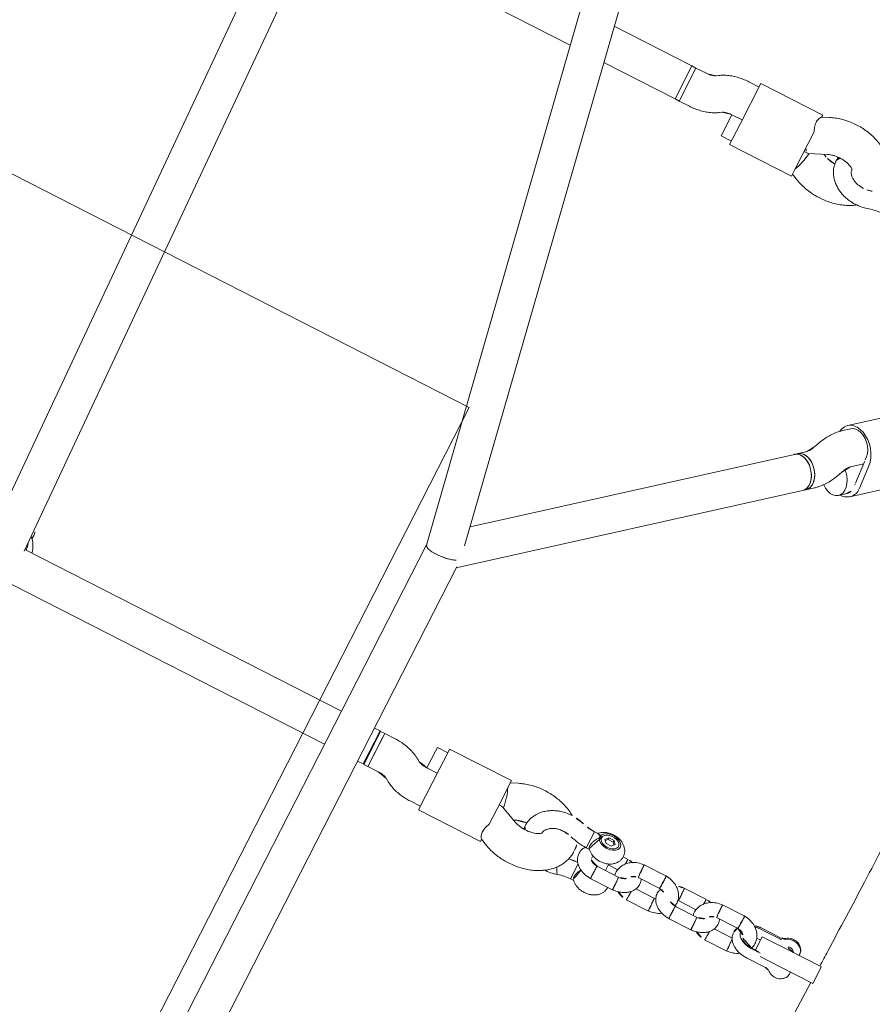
# Model space of a CAD drawing. Extents: x 5459245 to 5462690, y 5971016 to 5972523.
# Tile 118 of 198: x 5462453.145 to 5462453.513, y 5972212.399 to 5972212.825. Entities that reach past the tile are written whole.
import ezdxf

# ---------------------------------------------------------------- set-up
doc = ezdxf.new("R2010")
doc.units = 0
doc.layers.add('A_MAŁA ARCHITEKTURA', color=195, linetype='CONTINUOUS', lineweight=9)

# ---------------------------------------------------------------- blocks, each defined once
blk = doc.blocks.new('A$C43995eb0')
at = {"layer": 'A_MAŁA ARCHITEKTURA', "linetype": 'Continuous'}
for p, q in [((2173.89, 1011.21), (2173.89, 1027.39)), ((2174.02, 1027.4), (2181.89, 1027.4)), ((2181.89, 1011.21), (2181.89, 1027.4)), ((2181.89, 1026.42), (2215.21, 1025.67)), ((2181.89, 1016.44), (2182.56, 1016.53)), ((2173.89, 998.71), (2173.89, 1011.21)), ((2181.89, 1001.82), (2181.89, 1011.21)), ((2170.74, 1005.94), (2170.74, 996.83)), ((2171.28, 1005.94), (2171.28, 996.83)), ((2185.1, 996.83), (2185.1, 1005.94)), ((2180.32, 1000.35), (2180.32, 996.83)), ((2180.65, 996.83), (2180.65, 1001.14)), ((2173.89, 998.71), (2180.32, 998.71)), ((2175.51, 996.83), (2175.51, 998.71)), ((2169.46, 987.93), (2169.46, 977.08)), ((2175.45, 977.37), (2175.45, 987.79)), ((2180.38, 987.43), (2180.38, 978.64)), ((2186.38, 977.12), (2186.38, 987.97)), ((2170.56, 969.99), (2170.56, 959.14)), ((2176.55, 959.25), (2176.55, 967.98)), ((2179.28, 969.8), (2179.28, 959.35)), ((2185.28, 959.07), (2185.28, 969.92)), ((1987.44, 945.89), (1973.25, 963)), ((2169.46, 949.93), (2169.46, 939.08)), ((2175.45, 939.37), (2175.45, 949.79)), ((2180.25, 950.3), (2180.39, 949.53)), ((2180.38, 949.69), (2180.38, 940.64)), ((2186.38, 939.12), (2186.38, 949.97)), ((1946.24, 948.22), (1960.43, 931.12)), ((1971.03, 944.69), (1981.11, 945.42)), ((1981.91, 947.88), (1971.83, 947.15)), ((1975.75, 940.25), (1972.01, 944.76)), ((1989.18, 941.25), (1986.81, 944.1)), ((1980.73, 937.49), (1979.45, 937.98)), ((1961.06, 932.91), (1963.44, 930.04)), ((2170.56, 931.99), (2170.56, 929.5)), ((2179.28, 931.8), (2179.28, 921.35)), ((2185.28, 921.07), (2185.28, 931.92)), ((1993.33, 927.64), (1990.96, 930.51)), ((1994.28, 926.5), (1993.33, 927.64)), ((2176.55, 925.37), (2176.55, 929.98)), ((2092.18, 808.46), (1994.28, 926.5)), ((2166.05, 922.77), (2167.4, 924.02)), ((2167.79, 923.66), (2166.83, 922.77)), ((2167.4, 924.02), (2168.74, 922.78)), ((2168.89, 925.92), (2168.84, 925.96)), ((2179.28, 925.37), (2176.07, 925.37)), ((1973.67, 923.07), (1974.94, 922.57)), ((1978.64, 920.3), (1981.02, 917.43)), ((2166.05, 922.77), (2166.05, 920.28)), ((2166.05, 922.77), (2166.83, 922.77)), ((2167.4, 919.03), (2166.05, 920.28)), ((2166.83, 920.28), (2166.05, 920.28)), ((2166.83, 920.28), (2166.83, 922.77)), ((2166.83, 920.28), (2167.79, 919.39)), ((2168.75, 920.28), (2167.4, 919.03)), ((2168.74, 922.78), (2168.75, 920.28)), ((1981.02, 917.43), (1981.97, 916.29)), ((1981.97, 916.29), (2073.65, 805.74)), ((2166.55, 915.45), (2166.55, 913.53)), ((2168.84, 917.09), (2168.89, 917.13)), ((2174.28, 913.53), (2174.28, 915.1)), ((2176.08, 917.68), (2177.32, 917.68)), ((2189.28, 913.53), (2189.28, 915.1)), ((2166.55, 913.53), (2169.99, 913.53)), ((2169.99, 913.53), (2174.28, 913.53)), ((2182.07, 913.53), (2189.28, 913.53)), ((2178.49, 909.51), (2177.2, 909.51)), ((2178.64, 909.51), (2178.49, 909.51)), ((2177.92, 885.7), (2179.37, 885.85)), ((2178.38, 881.12), (2174.95, 873.29)), ((2177.92, 880.08), (2177.46, 881.12)), ((2162.8, 874.72), (2164.2, 871.53)), ((2174.91, 873.1), (2174.91, 871.53)), ((2191.64, 871.53), (2193.04, 874.72)), ((1863.57, 862.2), (1860.05, 870.06)), ((1861.37, 870.06), (1860.71, 868.59)), ((2163.17, 871.53), (2163.17, 841.53)), ((2163.17, 871.53), (2165.58, 871.53)), ((2165.58, 871.53), (2173.07, 871.53)), ((2173.07, 871.53), (2184.31, 871.53)), ((2192.66, 871.53), (2191.49, 871.53)), ((2192.66, 841.53), (2192.66, 871.53)), ((1845.45, 863.54), (1846.84, 860.41)), ((1845.88, 860.41), (1845.88, 830.41)), ((1845.88, 860.41), (1846.97, 860.41)), ((1865.35, 860.41), (1854.04, 860.41)), ((1863.61, 860.41), (1863.61, 862.02)), ((1873.01, 860.41), (1865.35, 860.41)), ((1875.54, 860.41), (1873.01, 860.41)), ((1874.58, 860.41), (1875.98, 863.54)), ((1875.54, 830.41), (1875.54, 860.41)), ((2165.58, 841.53), (2163.17, 841.53)), ((2164.93, 841.53), (2164.93, 836.53)), ((2173.07, 841.53), (2165.58, 841.53)), ((2192.66, 841.53), (2173.07, 841.53)), ((2174.91, 841.53), (2174.91, 836.5)), ((2190.91, 836.5), (2190.91, 841.53)), ((2166.68, 836.53), (2164.93, 836.53)), ((2174.91, 836.53), (2166.68, 836.53)), ((1865.35, 830.41), (1845.88, 830.41)), ((1847.61, 830.41), (1847.61, 825.38)), ((1863.61, 825.38), (1863.61, 830.41)), ((1873.01, 830.41), (1865.35, 830.41)), ((1875.54, 830.41), (1873.01, 830.41)), ((1873.82, 825.41), (1873.82, 830.41)), ((2173.93, 832.25), (2173.33, 831.28)), ((1873.82, 825.41), (1863.61, 825.41)), ((1865.21, 820.23), (1864.59, 821.2)), ((2186.9, 822.81), (2187.51, 823.78)), ((2169.92, 818.56), (2169.92, 813.53)), ((2185.92, 813.53), (2185.92, 818.56)), ((1851.11, 812.59), (1851.72, 811.62)), ((2169.92, 813.53), (2169.92, 811.52)), ((2169.92, 813.53), (2185.92, 813.53)), ((2171.67, 813.53), (2169.92, 813.53)), ((2185.92, 813.53), (2171.67, 813.53)), ((2185.92, 811.52), (2185.92, 813.53)), ((2428.88, 808.46), (2091.71, 808.46)), ((2169.89, 811.21), (2169.89, 808.46)), ((2169.89, 811.21), (2185.89, 811.21)), ((2171.67, 811.52), (2169.92, 811.52)), ((2185.92, 811.52), (2171.67, 811.52)), ((2185.89, 808.46), (2185.89, 811.21)), ((2082.04, 807.37), (1778.64, 748.34)), ((1852.71, 807.44), (1852.71, 802.41)), ((1868.71, 802.41), (1868.71, 807.44)), ((1852.69, 800.4), (1852.69, 762.75)), ((1852.69, 800.4), (1868.69, 800.4)), ((1852.71, 802.41), (1852.71, 800.41)), ((1852.71, 802.41), (1866.87, 802.41)), ((1868.71, 802.41), (1852.71, 802.41)), ((1868.71, 800.41), (1852.71, 800.41)), ((1866.87, 802.41), (1868.71, 802.41)), ((1868.69, 765.86), (1868.69, 800.4)), ((1868.71, 800.41), (1868.71, 802.41)), ((1778.31, 731.98), (2089.25, 792.47)), ((2089.19, 792.46), (2434.32, 792.46)), ((2169.89, 792.46), (2169.89, 638.94)), ((2185.89, 104.63), (2185.89, 792.46)), ((1868.69, 627.88), (1868.69, 749.56)), ((2170.6, 638.97), (1868.69, 628.68)), ((2164.37, 639.53), (2162.73, 639.53)), ((1868.69, 612.67), (2170.69, 622.96))]:
    blk.add_line(p, q, dxfattribs=at)
at = {"layer": 'A_MAŁA ARCHITEKTURA'}
for p, q in [((2027.92, 481.53), (2027.92, 781.98)), ((2027.92, 781.98), (2397.12, 781.98))]:
    blk.add_line(p, q, dxfattribs=at)
at = {"layer": 'A_MAŁA ARCHITEKTURA', "linetype": 'Continuous', "flags": 128}
for points in [[(2173.89, 1016.46), (2173.24, 1016.53), (2172.2, 1016.35), (2171.24, 1015.83), (2170.42, 1015), (2169.81, 1013.92), (2169.44, 1012.67), (2169.33, 1011.34), (2169.51, 1010.02), (2169.96, 1008.82), (2170.63, 1007.8)], [(2171.28, 996.83), (2171.4, 995.16), (2171.65, 993.91)], [(2175.87, 989.33), (2175.97, 989.33), (2177.01, 989.51), (2178, 990.07), (2178.88, 990.96), (2179.63, 992.15), (2180.18, 993.57), (2180.53, 995.16), (2180.65, 996.83)], [(1971.83, 947.15), (1970.08, 946.87), (1968.29, 946.3), (1966.53, 945.45), (1964.84, 944.35), (1963.29, 943.03), (1961.93, 941.55), (1960.81, 939.96), (1959.97, 938.3), (1959.43, 936.64), (1959.21, 935.03), (1959.32, 933.52), (1959.76, 932.17), (1960.51, 931.03), (1961.54, 930.12), (1962.82, 929.49), (1964.11, 929.18)], [(1961.06, 932.91), (1960.54, 933.73), (1960.22, 934.87), (1960.2, 936.16), (1960.5, 937.53), (1961.1, 938.92), (1961.97, 940.27), (1963.08, 941.52), (1964.37, 942.61), (1965.79, 943.49), (1967.28, 944.14), (1968.76, 944.5), (1970.17, 944.58)], [(1987.9, 933.44), (1987.95, 933.5), (1988.92, 934.86), (1989.61, 936.27), (1989.99, 937.68), (1990.05, 939.02), (1989.78, 940.22), (1989.19, 941.23), (1988.31, 942.01), (1987.18, 942.51), (1985.86, 942.71), (1984.41, 942.6), (1982.89, 942.2), (1981.38, 941.5), (1979.95, 940.56), (1978.65, 939.41), (1977.98, 938.66)], [(1993.33, 927.64), (1992.47, 928.4), (1991.34, 928.9), (1990.02, 929.11), (1988.57, 929), (1987.05, 928.59), (1985.54, 927.9), (1984.1, 926.96), (1982.81, 925.81), (1981.72, 924.51), (1980.89, 923.12), (1980.35, 921.7), (1980.13, 920.31), (1980.24, 919.04), (1980.67, 917.92), (1981.02, 917.43)], [(1981.02, 917.43), (1981.01, 917.44), (1980.42, 918.46), (1980.15, 919.66), (1980.2, 921), (1980.58, 922.41), (1981.27, 923.82), (1982.24, 925.18), (1983.44, 926.41), (1984.81, 927.46), (1986.29, 928.28), (1987.82, 928.83), (1989.31, 929.09)], [(1981.96, 916.29), (1981.89, 916.38), (1981.33, 917.41), (1981.08, 918.62), (1981.17, 919.97), (1981.57, 921.38), (1982.29, 922.79), (1983.27, 924.14), (1984.49, 925.36), (1985.87, 926.39), (1987.36, 927.2), (1988.88, 927.72), (1990.37, 927.96), (1991.76, 927.89), (1992.97, 927.51), (1993.96, 926.85), (1994.28, 926.5)], [(1994.28, 926.5), (1993.41, 927.26), (1992.29, 927.76), (1990.97, 927.96), (1989.52, 927.86), (1988, 927.45), (1986.49, 926.76), (1985.05, 925.82), (1983.76, 924.67), (1982.67, 923.37), (1981.84, 921.97), (1981.3, 920.55), (1981.08, 919.17), (1981.19, 917.89), (1981.62, 916.78), (1981.97, 916.29)], [(2170.1, 919.04), (2170.42, 920.3), (2170.52, 921.65), (2170.38, 922.99), (2170.02, 924.23), (2169.47, 925.26), (2168.77, 926.02), (2167.96, 926.45), (2167.11, 926.5), (2166.28, 926.19), (2165.54, 925.54), (2164.93, 924.58), (2164.51, 923.4), (2164.3, 922.08), (2164.32, 920.72), (2164.57, 919.42), (2165.03, 918.28), (2165.66, 917.37), (2166.43, 916.78), (2167.26, 916.53), (2168.11, 916.66), (2168.9, 917.15), (2169.58, 917.96), (2170.1, 919.04)], [(2167.4, 917.39), (2168.16, 917.58), (2168.85, 918.11), (2169.42, 918.95), (2169.8, 920.02), (2169.97, 921.22), (2169.91, 922.45), (2169.63, 923.59), (2169.15, 924.56), (2168.52, 925.25), (2167.78, 925.62), (2167.01, 925.62), (2166.28, 925.25), (2165.64, 924.56), (2165.16, 923.59), (2164.88, 922.45), (2164.83, 921.22), (2165, 920.02), (2165.38, 918.95), (2165.94, 918.11), (2166.64, 917.58), (2167.4, 917.39)], [(2187.34, 906.04), (2187.94, 906.26), (2188.93, 906.68), (2189.68, 907.1), (2190.12, 907.49), (2190.22, 907.79)], [(2169.92, 639.53), (2168.2, 639.34), (2166.66, 638.83)]]:
    blk.add_lwpolyline(points, dxfattribs=at)
at = {"layer": 'A_MAŁA ARCHITEKTURA', "linetype": 'Continuous'}
for centre, radius, start, end in [((2175.26, 1011.53), 2.72, 120.0862, 239.9138), ((2168.44, 1005.99), 2.85, 358.9757, 39.5447), ((1971.59, 937.08), 7.63, 94.2297, 100.7199), ((1981.6, 938.84), 6.6, 87.0923, 94.2406), ((1982.96, 942.26), 5.71, 356.0753, 100.5803), ((1983.26, 940.7), 4.92, 43.7477, 105.6705), ((1989.95, 924.57), 4.57, 42.332, 98.1203), ((2162.73, 631.53), 8, 90, 118.285), ((2171.92, 631.53), 11, 100.6066, 139.0883)]:
    blk.add_arc(centre, radius, start, end, dxfattribs=at)
for centre, major_axis, ratio, start_param, end_param in [((2172.93, 871.53), (7.99, 1.67), 0.236618, 1.23277, 2.418163), ((2182.91, 871.53), (7.99, -1.67), 0.236618, 3.092187, 3.865022), ((1855.61, 860.41), (7.99, 1.7), 0.23279, 5.541615, 6.332782), ((1865.82, 860.41), (7.99, -1.7), 0.23279, 0.74157, 1.937629), ((2088.42, 800.46), (-0.77, 8), 0.285448, 3.169096, 5.617024), ((2088.42, 800.46), (-0.77, 8), 0.285448, 4.136351, 5.601282), ((2088.42, 800.46), (-0.77, 8), 0.285448, 3.169096, 4.136351)]:
    blk.add_ellipse(centre, major_axis=major_axis, ratio=ratio, start_param=start_param, end_param=end_param, dxfattribs=at)
for points, knots in [([(2042.68, 1027.35), (2048.89, 1027.41), (2067.02, 1027.57), (2097.05, 1027.61), (2132.15, 1027.35), (2157.76, 1026.95), (2171.47, 1026.65), (2173.89, 1026.6)], [0, 0, 0, 0, 0.142123, 0.414372, 0.686621, 0.944541, 1, 1, 1, 1]), ([(2173.21, 1016.49), (2173.09, 1016.5), (2172.6, 1016.54), (2171.76, 1016.29), (2170.77, 1015.76), (2169.95, 1014.98), (2169.32, 1014.01), (2168.9, 1012.87), (2168.74, 1011.62), (2168.86, 1010.34), (2169.26, 1009.15), (2169.73, 1008.4), (2170.02, 1008.06), (2170.05, 1008.02)], [0, 0, 0, 0, 0.031935, 0.134227, 0.234541, 0.335265, 0.438339, 0.544657, 0.65405, 0.765997, 0.880245, 0.984262, 1, 1, 1, 1]), ([(2185.79, 1008.02), (2185.96, 1008.24), (2186.38, 1008.78), (2186.82, 1009.79), (2187.08, 1011.01), (2187.05, 1012.29), (2186.73, 1013.55), (2186.14, 1014.66), (2185.35, 1015.54), (2184.42, 1016.14), (2183.46, 1016.49), (2182.83, 1016.49), (2182.55, 1016.49)], [0, 0, 0, 0, 0.0760388, 0.1812863, 0.2889025, 0.3992253, 0.5118979, 0.6265895, 0.7281924, 0.8274099, 0.9249981, 1, 1, 1, 1]), ([(2170.05, 1008.02), (2170.11, 1007.95), (2170.29, 1007.73), (2170.56, 1007.18), (2170.72, 1006.5), (2170.73, 1006.07), (2170.74, 1005.94)], [0, 0, 0, 0, 0.155876, 0.498764, 0.840023, 1, 1, 1, 1]), ([(2185.1, 1005.94), (2185.1, 1006.07), (2185.12, 1006.49), (2185.27, 1007.16), (2185.54, 1007.72), (2185.73, 1007.94), (2185.79, 1008.02)], [0, 0, 0, 0, 0.157221, 0.495212, 0.832686, 1, 1, 1, 1]), ([(2180.32, 996.79), (2180.16, 996.87), (2179.3, 997.29), (2177.63, 997.34), (2175.49, 996.97), (2173.73, 996.06), (2172.22, 994.78), (2170.9, 993.05), (2169.78, 990.63), (2169.56, 988.71), (2169.45, 987.7)], [0, 0, 0, 0, 0.033621, 0.178854, 0.307385, 0.442351, 0.546284, 0.675623, 0.829347, 1, 1, 1, 1]), ([(2170.74, 996.83), (2170.75, 996.5), (2170.77, 995.58), (2170.9, 994.39), (2171.13, 993.58), (2171.21, 993.33)], [0, 0, 0, 0, 0.271267, 0.769777, 1, 1, 1, 1]), ([(2178.01, 986.86), (2178.32, 986.87), (2179.05, 986.88), (2180.18, 987.27), (2181.33, 987.92), (2182.37, 988.85), (2183.29, 990.02), (2184.04, 991.42), (2184.61, 993), (2184.97, 994.68), (2185.09, 995.98), (2185.1, 996.69), (2185.1, 996.83)], [0, 0, 0, 0, 0.073414, 0.177919, 0.282823, 0.390845, 0.503415, 0.620101, 0.739094, 0.85848, 0.971733, 1, 1, 1, 1]), ([(2180.32, 996.83), (2180.32, 996.61), (2180.31, 995.95), (2180.16, 994.88), (2179.84, 993.72), (2179.41, 992.76), (2178.92, 992.05), (2178.45, 991.62), (2178.24, 991.52), (2178.14, 991.47)], [0, 0, 0, 0, 0.079709, 0.237164, 0.393309, 0.546811, 0.697463, 0.847128, 1, 1, 1, 1]), ([(2186.39, 987.73), (2186.26, 988.76), (2186.01, 990.69), (2185.24, 992.59), (2184.68, 993.29), (2184.65, 993.33)], [0, 0, 0, 0, 0.517404, 0.974702, 1, 1, 1, 1]), ([(2169.5, 987.86), (2169.49, 987.87), (2169.45, 987.88), (2169.68, 987.88), (2170.02, 987.89), (2170.35, 987.89), (2170.87, 987.88), (2171.65, 987.87), (2172.67, 987.84), (2173.58, 987.81), (2174.11, 987.79), (2174.32, 987.78), (2174.33, 987.78)], [0, 0, 0, 0, 0.056534, 0.206795, 0.281103, 0.355404, 0.429706, 0.579927, 0.730166, 0.880461, 0.993997, 1, 1, 1, 1]), ([(2175.45, 987.68), (2175.43, 987.69), (2175.4, 987.71), (2174.96, 987.74), (2174.55, 987.77), (2174.34, 987.78), (2174.33, 987.78)], [0, 0, 0, 0, 0.3540596, 0.7138251, 0.9856325, 1, 1, 1, 1]), ([(2175.34, 987.49), (2175.64, 987.35), (2176.35, 987), (2177.28, 986.8), (2177.88, 986.85), (2178.01, 986.86)], [0, 0, 0, 0, 0.356728, 0.851813, 1, 1, 1, 1]), ([(2175.49, 987.68), (2175.52, 988.06), (2175.59, 988.86), (2176, 989.81), (2176.45, 990.47), (2176.94, 990.95), (2177.18, 991.01), (2177.31, 991.05)], [0, 0, 0, 0, 0.22344, 0.4690706, 0.6661578, 0.81805, 1, 1, 1, 1]), ([(2180.79, 987.66), (2180.86, 987.66), (2181.01, 987.66), (2181.5, 987.66), (2182.21, 987.67), (2183.21, 987.7), (2184.23, 987.73), (2184.89, 987.76), (2185.2, 987.77), (2185.24, 987.78), (2185.26, 987.78)], [0, 0, 0, 0, 0.099342, 0.194902, 0.388104, 0.581322, 0.774595, 0.967933, 0.992279, 1, 1, 1, 1]), ([(2186.34, 987.86), (2186.35, 987.86), (2186.37, 987.85), (2186.05, 987.82), (2185.61, 987.79), (2185.31, 987.78), (2185.27, 987.78), (2185.26, 987.78)], [0, 0, 0, 0, 0.186525, 0.562143, 0.937759, 0.984997, 1, 1, 1, 1]), ([(2185.29, 969.65), (2185.27, 970.05), (2185.22, 970.87), (2184.97, 972.39), (2184.48, 974.06), (2183.69, 975.66), (2182.61, 977.17), (2181.16, 978.43), (2179.11, 979.28), (2177.31, 979.31), (2176.05, 979), (2175.59, 978.76), (2175.45, 978.69)], [0, 0, 0, 0, 0.06848, 0.137615, 0.262727, 0.370267, 0.459842, 0.61198, 0.743144, 0.895281, 0.970225, 1, 1, 1, 1]), ([(2169.45, 977.32), (2169.57, 976.28), (2169.8, 974.33), (2170.96, 971.89), (2172.32, 970.17), (2173.95, 968.83), (2175.93, 967.95), (2177.87, 967.66), (2178.95, 967.91), (2179.28, 967.99)], [0, 0, 0, 0, 0.188787, 0.355643, 0.496285, 0.609621, 0.774316, 0.930721, 1, 1, 1, 1]), ([(2169.5, 977.19), (2169.49, 977.19), (2169.45, 977.18), (2169.68, 977.17), (2170.02, 977.17), (2170.35, 977.17), (2170.87, 977.17), (2171.65, 977.19), (2172.67, 977.21), (2173.58, 977.24), (2174.11, 977.27), (2174.32, 977.28), (2174.33, 977.28)], [0, 0, 0, 0, 0.0574436, 0.2075597, 0.2817958, 0.3560257, 0.4302555, 0.5803323, 0.7304264, 0.8805762, 0.9940031, 1, 1, 1, 1]), ([(2175.43, 977.37), (2175.42, 977.36), (2175.38, 977.34), (2174.96, 977.31), (2174.55, 977.29), (2174.34, 977.28), (2174.33, 977.28)], [0, 0, 0, 0, 0.324814, 0.700868, 0.984982, 1, 1, 1, 1]), ([(2176.71, 974.34), (2176.55, 974.51), (2176.16, 974.92), (2175.64, 975.98), (2175.51, 976.97), (2175.45, 977.52)], [0, 0, 0, 0, 0.245702, 0.577233, 1, 1, 1, 1]), ([(2182.18, 977.38), (2182.32, 977.37), (2182.75, 977.37), (2183.6, 977.34), (2184.51, 977.31), (2185.04, 977.29), (2185.24, 977.28), (2185.26, 977.28)], [0, 0, 0, 0, 0.137073, 0.445667, 0.75441, 0.98767, 1, 1, 1, 1]), ([(2184.95, 972.27), (2185.3, 972.96), (2186.1, 974.53), (2186.29, 976.34), (2186.39, 977.35)], [0, 0, 0, 0, 0.4381087, 1, 1, 1, 1]), ([(2186.36, 977.19), (2186.35, 977.2), (2186.31, 977.21), (2185.89, 977.24), (2185.47, 977.27), (2185.27, 977.28), (2185.26, 977.28)], [0, 0, 0, 0, 0.326125, 0.701467, 0.985009, 1, 1, 1, 1]), ([(2170.91, 972.26), (2170.85, 972.03), (2170.71, 971.5), (2170.6, 970.64), (2170.57, 970.02), (2170.55, 969.71)], [0, 0, 0, 0, 0.281034, 0.641694, 1, 1, 1, 1]), ([(2178.2, 973), (2178.24, 972.97), (2178.39, 972.82), (2178.74, 972.25), (2179.06, 971.34), (2179.24, 970.42), (2179.26, 969.91), (2179.27, 969.7)], [0, 0, 0, 0, 0.073489, 0.327507, 0.659594, 0.858794, 1, 1, 1, 1]), ([(2171.21, 969.78), (2171.2, 969.78), (2171.19, 969.78), (2171.15, 969.78), (2171.02, 969.79), (2170.76, 969.81), (2170.54, 969.83), (2170.58, 969.84), (2170.6, 969.85)], [0, 0, 0, 0, 0.019596, 0.034427, 0.093763, 0.331849, 0.813005, 1, 1, 1, 1]), ([(2171.21, 969.78), (2171.22, 969.78), (2171.23, 969.77), (2171.27, 969.77), (2171.42, 969.76), (2171.81, 969.75), (2172.37, 969.72), (2172.83, 969.71), (2172.98, 969.7)], [0, 0, 0, 0, 0.019222, 0.03377, 0.091973, 0.325515, 0.797486, 1, 1, 1, 1]), ([(2179.94, 969.78), (2179.93, 969.78), (2179.71, 969.76), (2179.41, 969.74), (2179.22, 969.71), (2179.29, 969.7), (2179.3, 969.7)], [0, 0, 0, 0, 0.018882, 0.491703, 0.964525, 1, 1, 1, 1]), ([(2179.94, 969.78), (2179.95, 969.78), (2180.17, 969.79), (2180.7, 969.82), (2181.65, 969.85), (2182.68, 969.87), (2183.49, 969.88), (2184.06, 969.89), (2184.44, 969.89), (2184.87, 969.88), (2185.22, 969.87), (2185.24, 969.85), (2185.25, 969.85)], [0, 0, 0, 0, 0.005482, 0.142751, 0.280019, 0.417271, 0.554496, 0.622358, 0.690213, 0.758069, 0.895258, 1, 1, 1, 1]), ([(2179.26, 959.08), (2178.69, 959.17), (2177.45, 959.38), (2175.49, 958.94), (2173.73, 958.07), (2172.22, 956.77), (2170.9, 955.05), (2169.78, 952.63), (2169.56, 950.71), (2169.45, 949.7)], [0, 0, 0, 0, 0.116655, 0.254921, 0.40011, 0.511916, 0.651052, 0.81642, 1, 1, 1, 1]), ([(2170.55, 959.4), (2170.57, 959), (2170.62, 958.19), (2170.82, 956.83), (2171.12, 955.95), (2171.29, 955.44)], [0, 0, 0, 0, 0.295078, 0.592977, 1, 1, 1, 1]), ([(2171.21, 959.28), (2171.2, 959.28), (2170.99, 959.26), (2170.64, 959.24), (2170.58, 959.22), (2170.56, 959.21)], [0, 0, 0, 0, 0.019675, 0.512338, 1, 1, 1, 1]), ([(2171.21, 959.28), (2171.22, 959.28), (2171.44, 959.29), (2171.97, 959.32), (2172.92, 959.35), (2173.95, 959.38), (2174.76, 959.39), (2175.34, 959.39), (2175.71, 959.39), (2176.14, 959.39), (2176.48, 959.37), (2176.51, 959.36), (2176.51, 959.35)], [0, 0, 0, 0, 0.005547, 0.144445, 0.283344, 0.422234, 0.561094, 0.629755, 0.698405, 0.767055, 0.90585, 1, 1, 1, 1]), ([(2175.58, 950.36), (2175.93, 950.2), (2176.98, 949.71), (2178.54, 949.74), (2179.98, 950.13), (2181.09, 950.67), (2182.29, 951.58), (2183.65, 953.23), (2184.63, 955.36), (2185.07, 957.22), (2185.24, 958.41), (2185.27, 959.03), (2185.29, 959.34)], [0, 0, 0, 0, 0.077647, 0.230972, 0.306501, 0.378114, 0.479395, 0.618773, 0.793779, 0.894075, 0.947211, 1, 1, 1, 1]), ([(2179.29, 959.5), (2179.28, 959.25), (2179.25, 958.78), (2179.1, 957.96), (2178.87, 957.18), (2178.59, 956.59), (2178.45, 956.4), (2178.42, 956.34)], [0, 0, 0, 0, 0.193752, 0.363934, 0.663211, 0.911583, 1, 1, 1, 1]), ([(2179.94, 959.28), (2179.93, 959.28), (2179.71, 959.29), (2179.37, 959.32), (2179.32, 959.34), (2179.29, 959.35)], [0, 0, 0, 0, 0.019779, 0.515075, 1, 1, 1, 1]), ([(2179.94, 959.28), (2179.95, 959.28), (2180.17, 959.26), (2180.7, 959.24), (2181.65, 959.2), (2182.68, 959.18), (2183.49, 959.17), (2184.06, 959.17), (2184.44, 959.17), (2184.87, 959.17), (2185.22, 959.18), (2185.24, 959.2), (2185.25, 959.21)], [0, 0, 0, 0, 0.0054728, 0.1425116, 0.2795496, 0.4165706, 0.5535657, 0.6213131, 0.6890548, 0.7567966, 0.8937557, 1, 1, 1, 1]), ([(2186.39, 949.73), (2186.26, 950.76), (2186.01, 952.69), (2185.21, 954.64), (2184.61, 955.39), (2184.54, 955.47)], [0, 0, 0, 0, 0.502002, 0.945686, 1, 1, 1, 1]), ([(2169.5, 949.86), (2169.49, 949.87), (2169.45, 949.88), (2169.68, 949.88), (2170.02, 949.89), (2170.35, 949.89), (2170.87, 949.88), (2171.65, 949.87), (2172.67, 949.84), (2173.58, 949.81), (2174.11, 949.79), (2174.32, 949.78), (2174.33, 949.78)], [0, 0, 0, 0, 0.056534, 0.206795, 0.281103, 0.355404, 0.429706, 0.579927, 0.730166, 0.880461, 0.993997, 1, 1, 1, 1]), ([(2175.45, 949.68), (2175.43, 949.69), (2175.4, 949.71), (2174.96, 949.74), (2174.55, 949.77), (2174.34, 949.78), (2174.33, 949.78)], [0, 0, 0, 0, 0.35406, 0.713825, 0.985633, 1, 1, 1, 1]), ([(2175.49, 949.68), (2175.52, 950.06), (2175.59, 950.85), (2175.96, 951.76), (2176.27, 952.18), (2176.39, 952.34)], [0, 0, 0, 0, 0.3613054, 0.7584935, 1, 1, 1, 1]), ([(2180.38, 949.69), (2180.42, 949.68), (2180.48, 949.67), (2180.91, 949.66), (2181.49, 949.66), (2182.21, 949.67), (2183.21, 949.7), (2184.23, 949.73), (2184.89, 949.76), (2185.2, 949.77), (2185.24, 949.78), (2185.26, 949.78)], [0, 0, 0, 0, 0.150172, 0.300301, 0.37454, 0.524633, 0.67474, 0.824889, 0.975088, 0.994002, 1, 1, 1, 1]), ([(2186.34, 949.86), (2186.35, 949.86), (2186.37, 949.85), (2186.05, 949.82), (2185.61, 949.79), (2185.31, 949.78), (2185.27, 949.78), (2185.26, 949.78)], [0, 0, 0, 0, 0.186525, 0.562143, 0.937759, 0.984997, 1, 1, 1, 1]), ([(1979.45, 937.98), (1979.25, 938.06), (1978.64, 938.31), (1977.72, 938.77), (1976.8, 939.33), (1976.17, 939.82), (1975.86, 940.13), (1975.78, 940.22), (1975.75, 940.25)], [0, 0, 0, 0, 0.109116, 0.32283, 0.531827, 0.733558, 0.908646, 1, 1, 1, 1]), ([(2185.29, 931.65), (2185.27, 932.05), (2185.22, 932.87), (2184.97, 934.39), (2184.48, 936.06), (2183.69, 937.66), (2182.61, 939.17), (2181.16, 940.43), (2179.11, 941.28), (2177.31, 941.31), (2176.05, 941), (2175.59, 940.76), (2175.45, 940.69)], [0, 0, 0, 0, 0.06848, 0.137615, 0.262727, 0.370267, 0.459842, 0.61198, 0.743144, 0.895281, 0.970225, 1, 1, 1, 1]), ([(1990.96, 930.51), (1990.66, 930.86), (1989.86, 931.77), (1988.37, 933.13), (1986.46, 934.56), (1984.37, 935.83), (1982.44, 936.8), (1981.19, 937.3), (1980.73, 937.49)], [0, 0, 0, 0, 0.115861, 0.307108, 0.500597, 0.693593, 0.884674, 1, 1, 1, 1]), ([(2169.45, 939.32), (2169.57, 938.28), (2169.8, 936.33), (2170.96, 933.89), (2172.32, 932.17), (2173.95, 930.83), (2175.93, 929.95), (2177.87, 929.66), (2178.95, 929.91), (2179.28, 929.99)], [0, 0, 0, 0, 0.188787, 0.355643, 0.496285, 0.609621, 0.774316, 0.930721, 1, 1, 1, 1]), ([(2169.5, 939.19), (2169.49, 939.19), (2169.45, 939.18), (2169.68, 939.17), (2170.02, 939.17), (2170.35, 939.17), (2170.87, 939.17), (2171.65, 939.19), (2172.67, 939.21), (2173.58, 939.24), (2174.11, 939.27), (2174.32, 939.28), (2174.33, 939.28)], [0, 0, 0, 0, 0.0574436, 0.2075597, 0.2817958, 0.3560257, 0.4302555, 0.5803323, 0.7304264, 0.8805762, 0.9940031, 1, 1, 1, 1]), ([(2175.43, 939.37), (2175.42, 939.36), (2175.38, 939.34), (2174.96, 939.31), (2174.55, 939.29), (2174.34, 939.28), (2174.33, 939.28)], [0, 0, 0, 0, 0.324814, 0.700868, 0.984982, 1, 1, 1, 1]), ([(2176.71, 936.34), (2176.55, 936.51), (2176.16, 936.92), (2175.64, 937.98), (2175.51, 938.97), (2175.45, 939.52)], [0, 0, 0, 0, 0.245702, 0.577233, 1, 1, 1, 1]), ([(2182.18, 939.38), (2182.32, 939.37), (2182.75, 939.37), (2183.6, 939.34), (2184.51, 939.31), (2185.04, 939.29), (2185.24, 939.28), (2185.26, 939.28)], [0, 0, 0, 0, 0.137073, 0.445667, 0.75441, 0.98767, 1, 1, 1, 1]), ([(2184.95, 934.27), (2185.3, 934.96), (2186.1, 936.53), (2186.29, 938.34), (2186.39, 939.35)], [0, 0, 0, 0, 0.4381087, 1, 1, 1, 1]), ([(2186.36, 939.19), (2186.35, 939.2), (2186.31, 939.21), (2185.89, 939.24), (2185.47, 939.27), (2185.27, 939.28), (2185.26, 939.28)], [0, 0, 0, 0, 0.326125, 0.701467, 0.985009, 1, 1, 1, 1]), ([(2170.91, 934.26), (2170.85, 934.03), (2170.71, 933.5), (2170.6, 932.64), (2170.57, 932.02), (2170.55, 931.71)], [0, 0, 0, 0, 0.281034, 0.641694, 1, 1, 1, 1]), ([(2171.21, 931.78), (2171.2, 931.78), (2171.19, 931.78), (2171.15, 931.78), (2171.02, 931.79), (2170.76, 931.81), (2170.54, 931.83), (2170.58, 931.84), (2170.6, 931.85)], [0, 0, 0, 0, 0.019596, 0.034427, 0.093763, 0.331849, 0.813005, 1, 1, 1, 1]), ([(2171.21, 931.78), (2171.22, 931.78), (2171.23, 931.77), (2171.27, 931.77), (2171.42, 931.76), (2171.81, 931.75), (2172.37, 931.72), (2172.83, 931.71), (2172.98, 931.7)], [0, 0, 0, 0, 0.019222, 0.03377, 0.091973, 0.325515, 0.797486, 1, 1, 1, 1]), ([(2178.2, 935), (2178.24, 934.97), (2178.39, 934.82), (2178.74, 934.25), (2179.06, 933.34), (2179.24, 932.42), (2179.26, 931.91), (2179.27, 931.7)], [0, 0, 0, 0, 0.073489, 0.327507, 0.659594, 0.858794, 1, 1, 1, 1]), ([(2179.94, 931.78), (2179.93, 931.78), (2179.71, 931.76), (2179.41, 931.74), (2179.22, 931.71), (2179.29, 931.7), (2179.3, 931.7)], [0, 0, 0, 0, 0.018882, 0.491703, 0.964525, 1, 1, 1, 1]), ([(2179.94, 931.78), (2179.95, 931.78), (2180.17, 931.79), (2180.7, 931.82), (2181.65, 931.85), (2182.68, 931.87), (2183.49, 931.88), (2184.06, 931.89), (2184.44, 931.89), (2184.87, 931.88), (2185.22, 931.87), (2185.24, 931.85), (2185.25, 931.85)], [0, 0, 0, 0, 0.005482, 0.142751, 0.280019, 0.417271, 0.554496, 0.622358, 0.690213, 0.758069, 0.895258, 1, 1, 1, 1]), ([(1963.44, 930.04), (1963.74, 929.7), (1964.53, 928.78), (1966.02, 927.42), (1967.93, 925.99), (1970.02, 924.72), (1971.96, 923.76), (1973.2, 923.25), (1973.67, 923.07)], [0, 0, 0, 0, 0.115861, 0.307108, 0.500597, 0.693593, 0.884674, 1, 1, 1, 1]), ([(2173.99, 914.82), (2174.29, 915.08), (2174.92, 915.65), (2175.68, 916.75), (2176.3, 918.05), (2176.71, 919.52), (2176.9, 921.1), (2176.84, 922.72), (2176.53, 924.32), (2175.97, 925.79), (2175.2, 927.05), (2174.28, 928.06), (2173.21, 928.83), (2172.04, 929.33), (2170.77, 929.57), (2169.47, 929.5), (2168.22, 929.12), (2167.11, 928.49), (2166.14, 927.64), (2165.32, 926.58), (2164.66, 925.31), (2164.2, 923.88), (2163.96, 922.31), (2163.96, 920.7), (2164.22, 919.09), (2164.72, 917.59), (2165.45, 916.3), (2166.06, 915.47), (2166.49, 915.14), (2166.55, 915.09)], [0, 0, 0, 0, 0.0328948, 0.0694707, 0.1079544, 0.1480412, 0.1888616, 0.2301063, 0.2720675, 0.3151505, 0.3539166, 0.3910187, 0.4265836, 0.4611727, 0.4953181, 0.5317372, 0.5668207, 0.601305, 0.6361924, 0.6723777, 0.7104285, 0.7502172, 0.7909395, 0.8320733, 0.8738549, 0.9166423, 0.9557328, 0.993272, 1, 1, 1, 1]), ([(2188.99, 914.82), (2189.29, 915.08), (2189.92, 915.65), (2190.68, 916.75), (2191.3, 918.05), (2191.71, 919.52), (2191.9, 921.1), (2191.84, 922.72), (2191.53, 924.32), (2190.97, 925.79), (2190.2, 927.05), (2189.28, 928.06), (2188.21, 928.83), (2187.04, 929.32), (2186.04, 929.55), (2185.45, 929.5), (2185.28, 929.49)], [0, 0, 0, 0, 0.064577, 0.136398, 0.211964, 0.290678, 0.370833, 0.451821, 0.534215, 0.618813, 0.694934, 0.767787, 0.837622, 0.905541, 0.972589, 1, 1, 1, 1]), ([(1974.94, 922.57), (1975.15, 922.49), (1975.75, 922.24), (1976.68, 921.78), (1977.59, 921.22), (1978.22, 920.73), (1978.53, 920.42), (1978.61, 920.33), (1978.64, 920.3)], [0, 0, 0, 0, 0.109116, 0.32283, 0.531827, 0.733558, 0.908646, 1, 1, 1, 1]), ([(2174.11, 913.28), (2174.34, 913.07), (2175.07, 912.39), (2176.74, 911.8), (2178.53, 911.73), (2179.98, 912.13), (2181.09, 912.67), (2182.29, 913.58), (2183.65, 915.23), (2184.63, 917.36), (2185.07, 919.22), (2185.24, 920.41), (2185.27, 921.03), (2185.29, 921.34)], [0, 0, 0, 0, 0.055465, 0.173863, 0.311193, 0.378844, 0.442987, 0.533702, 0.658541, 0.815291, 0.905125, 0.952718, 1, 1, 1, 1]), ([(2179.29, 921.5), (2179.28, 921.25), (2179.25, 920.78), (2179.1, 919.96), (2178.87, 919.17), (2178.55, 918.51), (2178.21, 918.03), (2177.96, 917.83), (2177.95, 917.81), (2177.95, 917.81)], [0, 0, 0, 0, 0.1206304, 0.2265857, 0.4129161, 0.5675526, 0.6930222, 0.9030563, 1, 1, 1, 1]), ([(2179.94, 921.28), (2179.93, 921.28), (2179.71, 921.29), (2179.37, 921.32), (2179.32, 921.34), (2179.29, 921.35)], [0, 0, 0, 0, 0.019779, 0.515075, 1, 1, 1, 1]), ([(2179.94, 921.28), (2179.95, 921.28), (2180.17, 921.26), (2180.7, 921.24), (2181.65, 921.2), (2182.68, 921.18), (2183.49, 921.17), (2184.06, 921.17), (2184.44, 921.17), (2184.87, 921.17), (2185.22, 921.18), (2185.24, 921.2), (2185.25, 921.21)], [0, 0, 0, 0, 0.0054728, 0.1425116, 0.2795496, 0.4165706, 0.5535657, 0.6213131, 0.6890548, 0.7567966, 0.8937557, 1, 1, 1, 1]), ([(2166.56, 915.45), (2166.59, 915.66), (2166.65, 916.13), (2167.05, 916.83), (2167.33, 917.29), (2167.4, 917.39), (2167.4, 917.39)], [0, 0, 0, 0, 0.385598, 0.867834, 0.996179, 1, 1, 1, 1]), ([(2167.4, 917.39), (2167.4, 917.39), (2167.49, 917.24), (2167.84, 916.75), (2168.64, 915.97), (2169.56, 915.42), (2170.43, 915.02), (2171.2, 914.75), (2172.29, 914.52), (2173.24, 914.52), (2173.84, 914.62), (2173.95, 914.81), (2173.97, 914.84)], [0, 0, 0, 0, 0.001404, 0.069717, 0.245187, 0.421591, 0.438084, 0.56948, 0.695959, 0.826879, 0.974395, 1, 1, 1, 1]), ([(2183.83, 915.93), (2184.16, 915.71), (2184.88, 915.21), (2186.2, 914.73), (2187.23, 914.54), (2188.02, 914.51), (2188.62, 914.57), (2188.87, 914.76), (2188.97, 914.84)], [0, 0, 0, 0, 0.1898232, 0.4222521, 0.6225754, 0.6937023, 0.870988, 1, 1, 1, 1]), ([(2166.55, 913.53), (2166.5, 912.54), (2166.39, 910.57), (2165.88, 908.71), (2165.62, 907.79)], [0, 0, 0, 0, 0.500674, 1, 1, 1, 1]), ([(2173.03, 905.58), (2173.38, 906.87), (2174.08, 909.45), (2174.22, 912.17), (2174.28, 913.53)], [0, 0, 0, 0, 0.500474, 1, 1, 1, 1]), ([(2181.59, 913.11), (2181.62, 911.89), (2181.65, 910.46), (2181.99, 909.1), (2182.03, 908.91)], [0, 0, 0, 0, 0.858723, 1, 1, 1, 1]), ([(2190.22, 907.79), (2189.96, 908.71), (2189.45, 910.57), (2189.34, 912.54), (2189.28, 913.53)], [0, 0, 0, 0, 0.499326, 1, 1, 1, 1]), ([(2165.62, 907.78), (2165.34, 906.76), (2164.79, 904.7), (2164.72, 902.54), (2164.68, 901.47)], [0, 0, 0, 0, 0.500629, 1, 1, 1, 1]), ([(2177.2, 909.51), (2176.64, 909.47), (2175.49, 909.39), (2174.38, 909.08), (2173.81, 908.92)], [0, 0, 0, 0, 0.488007, 1, 1, 1, 1]), ([(2193.04, 874.72), (2193.23, 875.18), (2193.75, 876.43), (2194.42, 878.6), (2194.99, 881.21), (2195.33, 883.89), (2195.44, 886.61), (2195.32, 889.33), (2194.96, 892.02), (2194.37, 894.66), (2193.55, 897.2), (2192.48, 899.62), (2191.18, 901.88), (2189.69, 903.85), (2188.08, 905.52), (2186.39, 906.87), (2184.53, 907.99), (2182.52, 908.84), (2180.51, 909.36), (2179.21, 909.47), (2178.64, 909.51)], [0, 0, 0, 0, 0.03416, 0.093314, 0.152307, 0.211218, 0.270089, 0.329044, 0.388212, 0.447738, 0.507774, 0.568398, 0.629535, 0.690681, 0.744751, 0.7973, 0.848418, 0.903947, 0.957809, 1, 1, 1, 1]), ([(2191.16, 901.47), (2191.12, 902.54), (2191.05, 904.7), (2190.49, 906.76), (2190.22, 907.78)], [0, 0, 0, 0, 0.499371, 1, 1, 1, 1]), ([(1872.89, 896.65), (1872.64, 897.58), (1872.13, 899.44), (1872.02, 901.42), (1871.97, 902.41)], [0, 0, 0, 0, 0.499304, 1, 1, 1, 1]), ([(2172.41, 901.59), (2172.44, 902.27), (2172.49, 903.65), (2172.85, 904.93), (2173.03, 905.57)], [0, 0, 0, 0, 0.501038, 1, 1, 1, 1]), ([(1859.99, 898.39), (1859.43, 898.35), (1858.18, 898.25), (1856.27, 897.78), (1854.31, 897.01), (1852.45, 895.95), (1850.71, 894.63), (1849.11, 893.06), (1847.64, 891.23), (1846.35, 889.18), (1845.24, 886.91), (1844.34, 884.47), (1843.66, 881.9), (1843.22, 879.25), (1843, 876.54), (1843.02, 873.81), (1843.28, 871.1), (1843.77, 868.44), (1844.48, 865.89), (1845.13, 864.31), (1845.45, 863.54)], [0, 0, 0, 0, 0.040981, 0.092106, 0.143215, 0.194845, 0.247454, 0.301397, 0.356848, 0.413722, 0.471691, 0.530307, 0.589122, 0.647921, 0.706682, 0.765482, 0.824447, 0.883682, 0.943331, 1, 1, 1, 1]), ([(2164.7, 901.8), (2164.38, 901.3), (2163.61, 900.11), (2162.63, 898.02), (2161.73, 895.58), (2161.07, 893.01), (2160.63, 890.36), (2160.42, 887.65), (2160.44, 884.93), (2160.69, 882.22), (2161.18, 879.56), (2161.86, 877.03), (2162.5, 875.47), (2162.8, 874.72)], [0, 0, 0, 0, 0.06719, 0.159773, 0.253391, 0.347242, 0.440996, 0.534637, 0.628311, 0.722247, 0.816633, 0.91173, 1, 1, 1, 1]), ([(2164.68, 901.47), (2164.72, 900.59), (2164.79, 898.96), (2165.25, 896.76), (2165.8, 895.05), (2166.35, 893.75), (2166.86, 892.74), (2167.42, 891.81), (2168.24, 890.62), (2169.57, 889.09), (2171.7, 887.35), (2174.09, 886.24), (2176.26, 885.72), (2177.39, 885.7), (2177.92, 885.69)], [0, 0, 0, 0, 0.107465, 0.201068, 0.27734, 0.334053, 0.379695, 0.423041, 0.474483, 0.567287, 0.689228, 0.841197, 0.926211, 1, 1, 1, 1]), ([(2177.14, 893.55), (2176.93, 893.58), (2176.1, 893.7), (2174.86, 894.66), (2173.72, 896.17), (2172.99, 897.74), (2172.49, 899.58), (2172.44, 900.92), (2172.41, 901.59)], [0, 0, 0, 0, 0.094552, 0.357757, 0.508551, 0.668637, 0.834026, 1, 1, 1, 1]), ([(1865.47, 894.47), (1865.65, 893.83), (1866, 892.53), (1866.06, 891.16), (1866.09, 890.47)], [0, 0, 0, 0, 0.49893, 1, 1, 1, 1]), ([(1873.82, 890.35), (1873.78, 891.42), (1873.7, 893.58), (1873.16, 895.63), (1872.89, 896.65)], [0, 0, 0, 0, 0.499347, 1, 1, 1, 1]), ([(2177.2, 893.71), (2177.2, 893.71), (2177.16, 893.73), (2177.3, 893.65), (2177.58, 893.34), (2177.99, 892.74), (2178.42, 891.88), (2178.82, 890.79), (2179.14, 889.49), (2179.35, 888.05), (2179.42, 886.52), (2179.35, 884.98), (2179.13, 883.52), (2178.8, 882.18), (2178.52, 881.47), (2178.38, 881.12)], [0, 0, 0, 0, 0.0058353, 0.0859037, 0.1672122, 0.2460325, 0.3254056, 0.4062475, 0.4890968, 0.5737834, 0.6597639, 0.7463253, 0.8325839, 0.91773, 1, 1, 1, 1]), ([(1860.71, 874.58), (1861.59, 874.63), (1863.37, 874.72), (1865.78, 875.67), (1867.76, 876.93), (1869.09, 878.14), (1869.99, 879.15), (1870.76, 880.14), (1871.55, 881.39), (1872.39, 883.08), (1873.12, 885.12), (1873.69, 887.6), (1873.77, 889.41), (1873.82, 890.35)], [0, 0, 0, 0, 0.124129, 0.249635, 0.356525, 0.443958, 0.490996, 0.53575, 0.609499, 0.685603, 0.777944, 0.88398, 1, 1, 1, 1]), ([(1866.09, 890.47), (1866.02, 889.49), (1865.93, 887.97), (1865.3, 886.11), (1864.62, 884.77), (1863.74, 883.65), (1862.74, 882.84), (1861.8, 882.39), (1861.22, 882.34), (1860.99, 882.32)], [0, 0, 0, 0, 0.222049, 0.348564, 0.482899, 0.622471, 0.764246, 0.905168, 1, 1, 1, 1]), ([(1875.98, 863.54), (1876.17, 864), (1876.71, 865.26), (1877.4, 867.42), (1877.98, 870.03), (1878.33, 872.72), (1878.44, 875.44), (1878.32, 878.16), (1877.97, 880.86), (1877.37, 883.49), (1876.54, 886.04), (1875.45, 888.45), (1874.52, 890.16), (1873.88, 890.99), (1873.76, 891.14)], [0, 0, 0, 0, 0.053375, 0.145269, 0.236988, 0.328644, 0.420277, 0.512052, 0.604149, 0.696768, 0.79011, 0.88427, 0.979109, 1, 1, 1, 1]), ([(2177.46, 881.12), (2177.39, 881.3), (2177.18, 881.81), (2176.86, 882.82), (2176.6, 884.19), (2176.46, 885.21), (2176.46, 885.74), (2176.46, 885.77)], [0, 0, 0, 0, 0.141225, 0.416869, 0.697918, 0.984431, 1, 1, 1, 1]), ([(2179.4, 886.54), (2179.33, 886.43), (2179.06, 886.02), (2178.52, 885.73), (2178.09, 885.68), (2177.92, 885.66)], [0, 0, 0, 0, 0.183339, 0.685602, 1, 1, 1, 1]), ([(2177.92, 885.66), (2178.19, 885.7), (2178.73, 885.77), (2179.18, 886.25), (2179.4, 886.48)], [0, 0, 0, 0, 0.51025, 1, 1, 1, 1]), ([(1860.05, 870.06), (1859.98, 870.24), (1859.77, 870.74), (1859.45, 871.76), (1859.17, 873.12), (1859.02, 874.6), (1859.01, 876.14), (1859.16, 877.64), (1859.44, 879.04), (1859.83, 880.26), (1860.28, 881.25), (1860.72, 881.97), (1861.08, 882.4), (1861.28, 882.55), (1861.26, 882.54), (1861.26, 882.54)], [0, 0, 0, 0, 0.041593, 0.123381, 0.206654, 0.291434, 0.377125, 0.463023, 0.548191, 0.632074, 0.714437, 0.795612, 0.876817, 0.959881, 1, 1, 1, 1]), ([(1859.04, 875.64), (1859.16, 875.45), (1859.48, 874.96), (1860.09, 874.61), (1860.54, 874.56), (1860.71, 874.54)], [0, 0, 0, 0, 0.277048, 0.721678, 1, 1, 1, 1]), ([(1860.71, 874.54), (1860.44, 874.59), (1859.89, 874.68), (1859.3, 875.13), (1859.08, 875.54), (1859.04, 875.62)], [0, 0, 0, 0, 0.446127, 0.892256, 1, 1, 1, 1]), ([(1859.04, 874.68), (1859.08, 874.67), (1859.62, 874.54), (1860.19, 874.56), (1860.71, 874.57)], [0, 0, 0, 0, 0.064829, 1, 1, 1, 1]), ([(1861.24, 874.64), (1861.24, 874.64), (1861.07, 874.53), (1860.89, 874.54), (1860.71, 874.54)], [0, 0, 0, 0, 0.033823, 1, 1, 1, 1]), ([(1862.37, 874.76), (1862.36, 874.39), (1862.32, 873.52), (1862.08, 872.22), (1861.75, 870.99), (1861.49, 870.35), (1861.37, 870.06)], [0, 0, 0, 0, 0.206379, 0.49142, 0.772694, 1, 1, 1, 1]), ([(2184.31, 871.53), (2185.08, 871.19), (2186.63, 870.53), (2188.85, 870.35), (2190.51, 870.66), (2191.2, 871.27), (2191.49, 871.53)], [0, 0, 0, 0, 0.266006, 0.531719, 0.802227, 1, 1, 1, 1]), ([(1846.97, 860.41), (1847.36, 860.08), (1848.15, 859.41), (1850.06, 859.23), (1852.14, 859.54), (1853.48, 860.15), (1854.04, 860.41)], [0, 0, 0, 0, 0.266006, 0.531719, 0.802227, 1, 1, 1, 1]), ([(2174.91, 836.5), (2174.91, 836.3), (2174.9, 835.69), (2174.79, 834.71), (2174.55, 833.65), (2174.25, 832.83), (2174.04, 832.42), (2173.95, 832.27), (2173.93, 832.25)], [0, 0, 0, 0, 0.1085691, 0.3306674, 0.5507617, 0.7668247, 0.9626257, 1, 1, 1, 1]), ([(2187.51, 823.78), (2187.75, 824.19), (2188.4, 825.28), (2189.26, 827.19), (2190.03, 829.51), (2190.56, 831.95), (2190.86, 834.29), (2190.9, 835.82), (2190.91, 836.5)], [0, 0, 0, 0, 0.113415, 0.296684, 0.481042, 0.666085, 0.851101, 1, 1, 1, 1]), ([(2173.33, 831.28), (2173.08, 830.86), (2172.43, 829.77), (2171.57, 827.86), (2170.8, 825.54), (2170.27, 823.1), (2169.97, 820.76), (2169.93, 819.24), (2169.92, 818.56)], [0, 0, 0, 0, 0.113415, 0.296684, 0.481042, 0.666085, 0.851101, 1, 1, 1, 1]), ([(1847.61, 825.38), (1847.61, 824.89), (1847.64, 823.56), (1847.87, 821.38), (1848.37, 818.89), (1849.13, 816.48), (1850.04, 814.36), (1850.78, 813.13), (1851.11, 812.59)], [0, 0, 0, 0, 0.105656, 0.290683, 0.477016, 0.665146, 0.855376, 1, 1, 1, 1]), ([(1864.59, 821.2), (1864.55, 821.27), (1864.42, 821.48), (1864.16, 822.04), (1863.88, 822.92), (1863.68, 823.97), (1863.61, 824.82), (1863.61, 825.29), (1863.61, 825.38)], [0, 0, 0, 0, 0.11071, 0.316045, 0.524531, 0.738849, 0.950345, 1, 1, 1, 1]), ([(2185.92, 818.56), (2185.92, 818.75), (2185.93, 819.36), (2186.04, 820.35), (2186.28, 821.4), (2186.58, 822.23), (2186.79, 822.63), (2186.88, 822.78), (2186.9, 822.81)], [0, 0, 0, 0, 0.1085691, 0.3306674, 0.5507617, 0.7668247, 0.9626257, 1, 1, 1, 1]), ([(1868.71, 807.44), (1868.7, 807.92), (1868.68, 809.26), (1868.45, 811.43), (1867.95, 813.92), (1867.19, 816.33), (1866.28, 818.45), (1865.53, 819.69), (1865.21, 820.23)], [0, 0, 0, 0, 0.105656, 0.290683, 0.477016, 0.665146, 0.855376, 1, 1, 1, 1]), ([(1851.72, 811.62), (1851.77, 811.55), (1851.9, 811.33), (1852.16, 810.78), (1852.44, 809.9), (1852.64, 808.85), (1852.71, 808), (1852.71, 807.53), (1852.71, 807.44)], [0, 0, 0, 0, 0.11071, 0.316045, 0.524531, 0.738849, 0.950345, 1, 1, 1, 1])]:
    blk.add_open_spline(points, degree=3, knots=knots, dxfattribs=at)

msp = doc.modelspace()

# ---------------------------------------------------------------- block references
at = {"layer": 'A_MAŁA ARCHITEKTURA', "xscale": 0.001, "yscale": 0.001, "zscale": 0.001, "rotation": 242.9301705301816}
msp.add_blockref('A$C43995eb0', (5462453.5658, 5972214.81866), dxfattribs=at)

doc.saveas('drawing.dxf')
